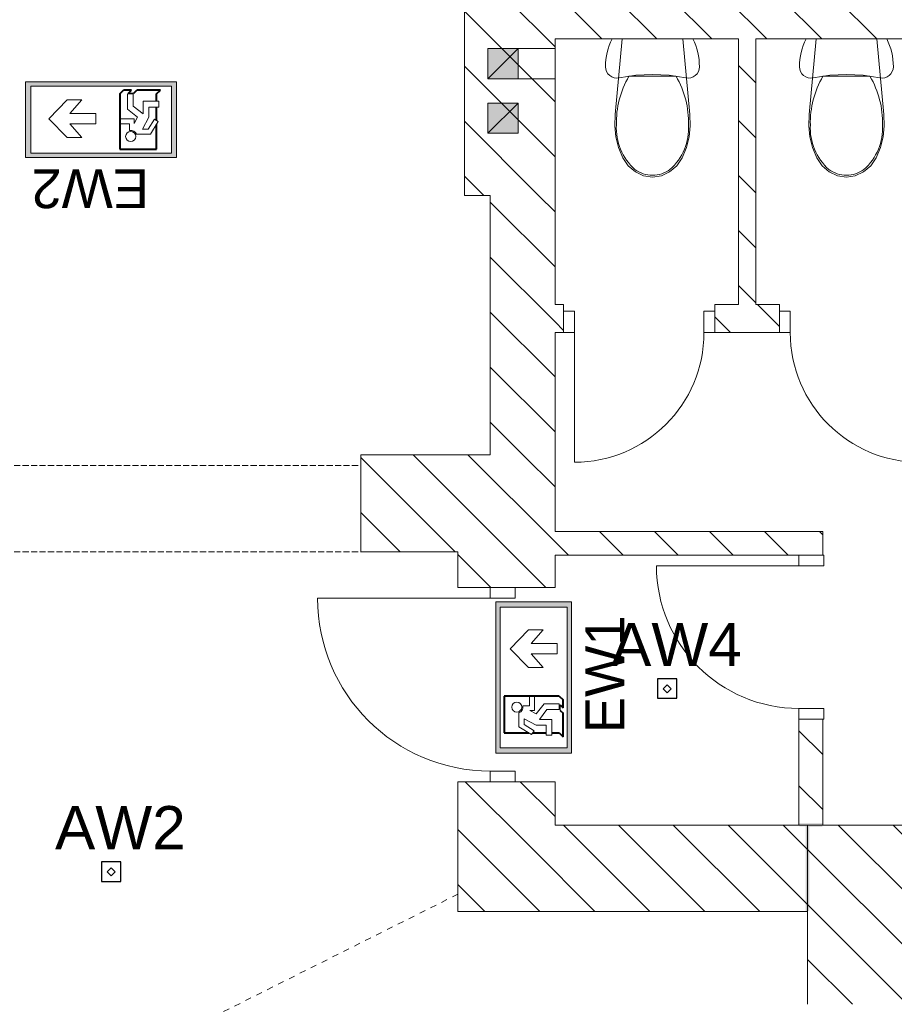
# Model space of a CAD drawing. Header units: millimetres. Extents: x -146116 to 602001, y -318793 to 100489.
# Tile 44 of 100: x 331214 to 335266, y -102036 to -97477. Entities that reach past the tile are written whole.
import ezdxf
from ezdxf.enums import TextEntityAlignment as Align

# ---------------------------------------------------------------- set-up
doc = ezdxf.new("R2010")
doc.units = ezdxf.units.MM
doc.header["$LTSCALE"] = 0.1
doc.header["$MEASUREMENT"] = 0
doc.linetypes.add('eks Rzut piętra I$0$Krawędzie ukryte', pattern=[391.222223, 282.222223, -109])
doc.linetypes.add('eks Rzut piętra I$0$Przerywana', pattern=[564.444447, 282.222223, -282.222223])
for name, color, linetype, lineweight in [('eks Rzut piętra I$0$Nowe_320-W Umeblowanie_Nr_pióra__6', 8, 'Continuous', 13), ('eks Rzut piętra I$0$poziom_2 (1)_6_0_Nr_pióra__1_Nr_pióra__7', 8, 'Continuous', 18), ('eks Rzut piętra I$0$poziom_2 (1)_6_0_Nr_pióra__81_Nr_pióra__6', 8, 'Continuous', 18), ('eks Rzut piętra I$0$poziom_2 (1)_6_2D - Ogólne_Nr_pióra__1_Nr_pióra__7', 8, 'Continuous', 18), ('eks Rzut piętra I$0$poziom_2 (1)_6_2D - Ogólne_Nr_pióra__7_Nr_pióra__7', 8, 'Continuous', 18), ('eks Rzut piętra I$0$poziom_2 (1)_6_Drzwi ArchiCAD_Nr_pióra__27_Nr_pióra__7', 8, 'Continuous', 18), ('eks Rzut piętra I$0$poziom_2 (1)_6_Drzwi ArchiCAD_Nr_pióra__81_Nr_pióra__6', 8, 'Continuous', 18), ('eks Rzut piętra I$0$poziom_2 (1)_6_Konstrukcja - Belki_Nr_pióra__1_Nr_pióra__7', 8, 'Continuous', 18), ('eks Rzut piętra I$0$poziom_2 (1)_6_Konstrukcja - Ściany zew_Nr_pióra__107_Nr_pióra__12', 8, 'Continuous', 18), ('eks Rzut piętra I$0$poziom_2 (1)_6_Konstrukcja - Ściany zew_Nr_pióra__27_Nr_pióra__7', 8, 'Continuous', 18), ('Oświetlenie ewakuacyjne', 3, 'Continuous', 20)]:
    doc.layers.add(name, color=color, linetype=linetype, lineweight=lineweight)
for name, color, linetype in [('eks Rzut piętra I$0$poziom_2 (1)_6_2D - Ogólne_Nr_pióra__19', 8, 'Continuous'), ('LUXIONA', 92, 'Continuous'), ('REWIZJA_1', 6, 'Continuous')]:
    doc.layers.add(name, color=color, linetype=linetype)
doc.styles.add('ARIAL', font='arial.ttf')
doc.styles.add('eks Rzut piętra I$0$GENERATED_STYLE_1', font='arial.ttf')
doc.styles.add('Malanow_1_100', font='isocpeur.ttf')
pattern_1 = [(135, (247705.95, -72963.92), (127.2792, 127.2792), [])]

# ---------------------------------------------------------------- blocks, each defined once
blk = doc.blocks.new('eks Rzut piętra I')
at = {"layer": 'eks Rzut piętra I$0$poziom_2 (1)_6_2D - Ogólne_Nr_pióra__19', "linetype": 'Continuous', "lineweight": 0}
for points in [[(241750.2, -59033.3), (241610.2, -59033.3), (241610.2, -59173.3), (241750.2, -59173.3)], [(241750.2, -59285.8), (241610.2, -59285.8), (241610.2, -59425.8), (241750.2, -59425.8)], [(243081.7, -63027.6), (243099.1, -63027.6), (243099.1, -62635.9), (243159.8, -62635.9), (243159.8, -62620.6), (243052, -62620.6), (243052, -62635.4), (243081.7, -62635.4)]]:
    blk.add_hatch(color=256, dxfattribs=at).paths.add_polyline_path(points)
at = {"layer": 'eks Rzut piętra I$0$poziom_2 (1)_6_Konstrukcja - Ściany zew_Nr_pióra__107_Nr_pióra__12', "linetype": 'Continuous', "lineweight": 18}
h = blk.add_hatch(dxfattribs=at)
h.set_pattern_fill('BLOCZKI_CERAMICZNE_0006', color=256, angle=270, style=0, pattern_type=2)
h.set_pattern_definition(pattern_1)
h.paths.add_polyline_path([(241920.9, -59713.9), (241920.9, -58283.9), (241500.9, -58283.9), (241500.9, -59713.9)])
h = blk.add_hatch(dxfattribs=at)
h.set_pattern_fill('BLOCZKI_CERAMICZNE_0006', color=256, angle=270, style=0, pattern_type=2)
h.set_pattern_definition(pattern_1)
h.paths.add_polyline_path([(241920.9, -58538.9), (241920.9, -58988.9), (243700.9, -58988.9), (243700.9, -58538.9)])
h = blk.add_hatch(dxfattribs=at)
h.set_pattern_fill('BLOCZKI_CERAMICZNE_0006', color=256, angle=270, style=0, pattern_type=2)
h.set_pattern_definition(pattern_1)
h.paths.add_polyline_path([(242850.9, -60218.9), (242850.9, -58988.9), (242770.9, -58988.9), (242770.9, -60218.9)])
h = blk.add_hatch(dxfattribs=at)
h.set_pattern_fill('BLOCZKI_CERAMICZNE_0006', color=256, angle=270, style=0, pattern_type=2)
h.set_pattern_definition(pattern_1)
h.paths.add_polyline_path([(241920.9, -60913.9), (241920.9, -59713.9), (241620.9, -59713.9), (241620.9, -60913.9)])
h = blk.add_hatch(dxfattribs=at)
h.set_pattern_fill('BLOCZKI_CERAMICZNE_0006', color=256, angle=270, style=0, pattern_type=2)
h.set_pattern_definition(pattern_1)
h.paths.add_polyline_path([(241920.9, -60348.9), (241960.9, -60348.9), (241960.9, -60218.9), (241920.9, -60218.9)])
h = blk.add_hatch(dxfattribs=at)
h.set_pattern_fill('BLOCZKI_CERAMICZNE_0006', color=256, angle=270, style=0, pattern_type=2)
h.set_pattern_definition(pattern_1)
h.paths.add_polyline_path([(242660.9, -60218.9), (242660.9, -60348.9), (242960.9, -60348.9), (242960.9, -60218.9)])
h = blk.add_hatch(dxfattribs=at)
h.set_pattern_fill('BLOCZKI_CERAMICZNE_0006', color=256, angle=270, style=0, pattern_type=2)
h.set_pattern_definition(pattern_1)
h.paths.add_polyline_path([(241020.9, -61363.9), (241470.9, -61363.9), (241470.9, -60913.9), (241020.9, -60913.9)])
h = blk.add_hatch(dxfattribs=at)
h.set_pattern_fill('BLOCZKI_CERAMICZNE_0006', color=256, angle=270, style=0, pattern_type=2)
h.set_pattern_definition(pattern_1)
h.paths.add_polyline_path([(241470.9, -61528.9), (241920.9, -61528.9), (241920.9, -60913.9), (241470.9, -60913.9)])
h = blk.add_hatch(dxfattribs=at)
h.set_pattern_fill('BLOCZKI_CERAMICZNE_0006', color=256, angle=270, style=0, pattern_type=2)
h.set_pattern_definition(pattern_1)
h.paths.add_polyline_path([(241920.9, -61378.9), (243050.9, -61378.9), (243160.9, -61268.9), (241920.9, -61268.9)])
h = blk.add_hatch(dxfattribs=at)
h.set_pattern_fill('BLOCZKI_CERAMICZNE_0006', color=256, angle=270, style=0, pattern_type=2)
h.set_pattern_definition(pattern_1)
h.paths.add_polyline_path([(243160.9, -61268.9), (243050.9, -61378.9), (243160.9, -61378.9)])
h = blk.add_hatch(dxfattribs=at)
h.set_pattern_fill('BLOCZKI_CERAMICZNE_0006', color=256, angle=270, style=0, pattern_type=2)
h.set_pattern_definition(pattern_1)
h.paths.add_polyline_path([(243050.9, -62628.9), (243160.9, -62628.9), (243160.9, -62138.9), (243050.9, -62138.9)])
h = blk.add_hatch(dxfattribs=at)
h.set_pattern_fill('BLOCZKI_CERAMICZNE_0006', color=256, angle=270, style=0, pattern_type=2)
h.set_pattern_definition(pattern_1)
h.paths.add_polyline_path([(241470.9, -62428.9), (241470.9, -63028.9), (241920.9, -62628.9), (241920.9, -62428.9)])
h = blk.add_hatch(dxfattribs=at)
h.set_pattern_fill('BLOCZKI_CERAMICZNE_0006', color=256, angle=270, style=0, pattern_type=2)
h.set_pattern_definition(pattern_1)
h.paths.add_polyline_path([(243090.9, -62628.9), (241920.9, -62628.9), (241470.9, -63028.9), (243090.9, -63028.9)])
h = blk.add_hatch(dxfattribs=at)
h.set_pattern_fill('BLOCZKI_CERAMICZNE_0006', color=256, angle=270, style=0, pattern_type=2)
h.set_pattern_definition(pattern_1)
h.paths.add_polyline_path([(244420.9, -63093.9), (244420.9, -62943.9), (244390.9, -62943.9), (244390.9, -62628.9), (243090.9, -62628.9), (243675.9, -63093.9)])
h = blk.add_hatch(dxfattribs=at)
h.set_pattern_fill('BLOCZKI_CERAMICZNE_0006', color=256, angle=270, style=0, pattern_type=2)
h.set_pattern_definition(pattern_1)
h.paths.add_polyline_path([(243675.9, -63488.9), (243675.9, -63093.9), (243090.9, -62628.9), (243090.9, -63458.9), (243525.9, -63458.9), (243525.9, -63488.9)])
at = {"layer": 'eks Rzut piętra I$0$poziom_2 (1)_6_0_Nr_pióra__1_Nr_pióra__7', "linetype": 'eks Rzut piętra I$0$Przerywana', "lineweight": 18, "flags": 128}
blk.add_lwpolyline([(241470.9, -62948.9), (239840.9, -63765.3), (239840.9, -66063.9)], dxfattribs=at)
at = {"layer": 'eks Rzut piętra I$0$poziom_2 (1)_6_0_Nr_pióra__81_Nr_pióra__6', "linetype": 'Continuous', "lineweight": 18}
for p, q in [((242185.6, -58988.9), (242178.5, -59004)), ((242559.2, -58988.9), (242185.6, -58988.9)), ((242231.4, -58988.9), (242199, -59339.3)), ((242513.4, -58988.9), (242231.4, -58988.9)), ((242545.7, -59339.3), (242513.4, -58988.9)), ((242566.3, -59004), (242559.2, -58988.9)), ((243084.2, -58988.9), (243077.1, -59004)), ((243457.7, -58988.9), (243084.2, -58988.9)), ((243130, -58988.9), (243097.6, -59339.3)), ((243411.9, -58988.9), (243130, -58988.9)), ((243444.3, -59339.3), (243411.9, -58988.9)), ((243464.8, -59004), (243457.7, -58988.9)), ((242167, -59035.3), (242162.7, -59051.3)), ((242172.3, -59019.5), (242167, -59035.3)), ((242178.5, -59004), (242172.3, -59019.5)), ((242572.5, -59019.5), (242566.3, -59004)), ((242577.8, -59035.3), (242572.5, -59019.5)), ((242582.1, -59051.3), (242577.8, -59035.3)), ((243065.6, -59035.3), (243061.2, -59051.3)), ((243070.9, -59019.5), (243065.6, -59035.3)), ((243077.1, -59004), (243070.9, -59019.5)), ((243471, -59019.5), (243464.8, -59004)), ((243476.3, -59035.3), (243471, -59019.5)), ((243480.7, -59051.3), (243476.3, -59035.3)), ((242156.8, -59084.1), (242155.4, -59100.7)), ((242159.3, -59067.7), (242156.8, -59084.1)), ((242162.7, -59051.3), (242159.3, -59067.7)), ((242585.5, -59067.7), (242582.1, -59051.3)), ((242587.9, -59084.1), (242585.5, -59067.7)), ((242589.4, -59100.7), (242587.9, -59084.1)), ((243055.4, -59084.1), (243053.9, -59100.7)), ((243057.8, -59067.7), (243055.4, -59084.1)), ((243061.2, -59051.3), (243057.8, -59067.7)), ((243484.1, -59067.7), (243480.7, -59051.3)), ((243486.5, -59084.1), (243484.1, -59067.7)), ((243488, -59100.7), (243486.5, -59084.1)), ((242155.4, -59100.7), (242154.9, -59117.4)), ((242154.9, -59117.4), (242156.2, -59128.9)), ((242156.2, -59128.9), (242160, -59139.9)), ((242584.8, -59139.9), (242588.6, -59128.9)), ((242588.6, -59128.9), (242589.9, -59117.4)), ((242589.9, -59117.4), (242589.4, -59100.7)), ((243053.9, -59100.7), (243053.4, -59117.4)), ((243053.4, -59117.4), (243054.7, -59128.9)), ((243054.7, -59128.9), (243058.5, -59139.9)), ((243483.4, -59139.9), (243487.2, -59128.9)), ((243487.2, -59128.9), (243488.4, -59117.4)), ((243488.4, -59117.4), (243488, -59100.7)), ((242160, -59139.9), (242166.1, -59149.8)), ((242166.1, -59149.8), (242174.2, -59158.1)), ((242174.2, -59158.1), (242183.9, -59164.4)), ((242183.9, -59164.4), (242194.8, -59168.4)), ((242194.8, -59168.4), (242206.3, -59169.9)), ((242206.3, -59169.9), (242217.9, -59168.9)), ((242217.9, -59168.9), (242256.2, -59162.1)), ((242256.2, -59162.1), (242294.8, -59157.2)), ((242372.4, -59162), (242263.5, -59162)), ((242294.8, -59157.2), (242333.5, -59154.3)), ((242333.5, -59154.3), (242372.4, -59153.3)), ((242372.4, -59153.3), (242411.3, -59154.3)), ((242481.3, -59162), (242372.4, -59162)), ((242411.3, -59154.3), (242450, -59157.2)), ((242450, -59157.2), (242488.6, -59162.1)), ((242481.3, -59162), (242481.3, -59161.9)), ((242488.6, -59162.1), (242526.9, -59168.9)), ((242526.9, -59168.9), (242538.5, -59169.9)), ((242538.5, -59169.9), (242550, -59168.4)), ((242550, -59168.4), (242560.9, -59164.4)), ((242560.9, -59164.4), (242570.6, -59158.1)), ((242570.6, -59158.1), (242578.7, -59149.8)), ((242578.7, -59149.8), (242584.8, -59139.9)), ((243058.5, -59139.9), (243064.6, -59149.8)), ((243064.6, -59149.8), (243072.7, -59158.1)), ((243072.7, -59158.1), (243082.5, -59164.4)), ((243082.5, -59164.4), (243093.4, -59168.4)), ((243093.4, -59168.4), (243104.9, -59169.9)), ((243104.9, -59169.9), (243116.4, -59168.9)), ((243116.4, -59168.9), (243154.7, -59162.1)), ((243154.7, -59162.1), (243193.3, -59157.2)), ((243270.9, -59162), (243162, -59162)), ((243193.3, -59157.2), (243232.1, -59154.3)), ((243232.1, -59154.3), (243270.9, -59153.3)), ((243270.9, -59153.3), (243309.8, -59154.3)), ((243379.9, -59162), (243270.9, -59162)), ((243309.8, -59154.3), (243348.6, -59157.2)), ((243348.6, -59157.2), (243387.2, -59162.1)), ((243379.9, -59162), (243379.9, -59161.9)), ((243387.2, -59162.1), (243425.4, -59168.9)), ((243425.4, -59168.9), (243437, -59169.9)), ((243437, -59169.9), (243448.5, -59168.4)), ((243448.5, -59168.4), (243459.4, -59164.4)), ((243459.4, -59164.4), (243469.2, -59158.1)), ((243469.2, -59158.1), (243477.3, -59149.8)), ((243477.3, -59149.8), (243483.4, -59139.9)), ((242199, -59339.3), (242197.5, -59391)), ((242547.3, -59391), (242545.7, -59339.3)), ((243097.6, -59339.3), (243096, -59391)), ((243445.9, -59391), (243444.3, -59339.3)), ((242197.5, -59391), (242203, -59442.3)), ((242205.4, -59386.9), (242205.4, -59386.9)), ((242539.4, -59386.9), (242539.4, -59386.9)), ((242541.8, -59442.3), (242547.3, -59391)), ((243096, -59391), (243101.5, -59442.3)), ((243103.9, -59386.9), (243103.9, -59386.9)), ((243438, -59386.9), (243438, -59386.9)), ((243440.4, -59442.3), (243445.9, -59391)), ((242203, -59442.3), (242215.4, -59492.1)), ((242529.4, -59492.1), (242541.8, -59442.3)), ((243101.5, -59442.3), (243113.9, -59492.1)), ((243428, -59492.1), (243440.4, -59442.3)), ((242215.4, -59492.1), (242234.4, -59539)), ((242510.4, -59539), (242529.4, -59492.1)), ((243113.9, -59492.1), (243133, -59539)), ((243408.9, -59539), (243428, -59492.1)), ((242234.4, -59539), (242260, -59576.2)), ((242484.8, -59576.2), (242510.4, -59539)), ((243133, -59539), (243158.5, -59576.2)), ((243383.3, -59576.2), (243408.9, -59539)), ((242260, -59576.2), (242293, -59604.7)), ((242451.7, -59604.7), (242484.8, -59576.2)), ((243158.5, -59576.2), (243191.6, -59604.7)), ((243350.3, -59604.7), (243383.3, -59576.2)), ((242291.3, -59593.5), (242291.3, -59593.4)), ((242293, -59604.7), (242331.3, -59622.7)), ((242331.3, -59622.7), (242372.4, -59628.9)), ((242372.4, -59620.3), (242372.4, -59620.3)), ((242372.4, -59628.9), (242413.4, -59622.7)), ((242413.4, -59622.7), (242451.7, -59604.7)), ((242453.5, -59593.5), (242453.5, -59593.5)), ((243189.9, -59593.5), (243189.9, -59593.4)), ((243191.6, -59604.7), (243229.9, -59622.7)), ((243229.9, -59622.7), (243270.9, -59628.9)), ((243270.9, -59620.3), (243270.9, -59620.3)), ((243270.9, -59628.9), (243312, -59622.7)), ((243312, -59622.7), (243350.3, -59604.7)), ((243352, -59593.5), (243352, -59593.5))]:
    blk.add_line(p, q, dxfattribs=at)
for centre, radius, start, end in [((242630.5, -59376.9), 425.4, 149.6518, 181.3539), ((242114.3, -59376.9), 425.4, 358.6461, 30.3482), ((243529, -59376.9), 425.4, 149.6518, 181.3539), ((243012.9, -59376.9), 425.4, 358.6461, 30.3482), ((242461.9, -59401.2), 257, 176.8048, 228.4245), ((242282.9, -59401.2), 257, 311.5755, 3.1952), ((243360.4, -59401.2), 257, 176.8048, 228.4245), ((243181.5, -59401.2), 257, 311.5755, 3.1952), ((242373.2, -59481.7), 138.6, 233.7772, 269.6644), ((242371.6, -59481.7), 138.6, 270.3356, 306.2228), ((243271.8, -59481.7), 138.6, 233.7772, 269.6644), ((243270.1, -59481.7), 138.6, 270.3356, 306.2228)]:
    blk.add_arc(centre, radius, start, end, dxfattribs=at)
at = {"layer": 'eks Rzut piętra I$0$poziom_2 (1)_6_2D - Ogólne_Nr_pióra__1_Nr_pióra__7', "linetype": 'Continuous', "lineweight": 18}
for p, q in [((241750.2, -59033.3), (241920.9, -59033.3)), ((241750.2, -59173.3), (241920.9, -59173.3))]:
    blk.add_line(p, q, dxfattribs=at)
at = {"layer": 'eks Rzut piętra I$0$poziom_2 (1)_6_2D - Ogólne_Nr_pióra__1_Nr_pióra__7', "linetype": 'Continuous', "lineweight": 18, "flags": 128}
for points in [[(241750.2, -59033.3), (241750.2, -59173.3), (241610.2, -59173.3), (241610.2, -59033.3)], [(241750.2, -59285.8), (241750.2, -59425.8), (241610.2, -59425.8), (241610.2, -59285.8)]]:
    blk.add_lwpolyline(points, close=True, dxfattribs=at)
at = {"layer": 'eks Rzut piętra I$0$poziom_2 (1)_6_2D - Ogólne_Nr_pióra__7_Nr_pióra__7', "linetype": 'Continuous', "lineweight": 18}
for p, q in [((241750.2, -59033.3), (241610.2, -59173.3)), ((241750.2, -59285.8), (241610.2, -59425.8))]:
    blk.add_line(p, q, dxfattribs=at)
at = {"layer": 'eks Rzut piętra I$0$poziom_2 (1)_6_Drzwi ArchiCAD_Nr_pióra__27_Nr_pióra__7', "linetype": 'Continuous', "lineweight": 18}
for p, q in [((241960.9, -60348.9), (241960.9, -60248.9)), ((242660.9, -60348.9), (242660.9, -60248.9)), ((242960.9, -60348.9), (242960.9, -60248.9)), ((243050.9, -61378.9), (243160.9, -61378.9)), ((241620.9, -61528.9), (241735.9, -61528.9)), ((243050.9, -62138.9), (243160.9, -62138.9)), ((241620.9, -62428.9), (241735.9, -62428.9))]:
    blk.add_line(p, q, dxfattribs=at)
at = {"layer": 'eks Rzut piętra I$0$poziom_2 (1)_6_Drzwi ArchiCAD_Nr_pióra__81_Nr_pióra__6', "linetype": 'Continuous', "lineweight": 18}
for p, q in [((242010.9, -60248.9), (241960.9, -60248.9)), ((241960.9, -60248.9), (241960.9, -60348.9)), ((242010.9, -60348.9), (242010.9, -60248.9)), ((242660.9, -60248.9), (242610.9, -60248.9)), ((242610.9, -60248.9), (242610.9, -60348.9)), ((242660.9, -60348.9), (242660.9, -60248.9)), ((242960.9, -60248.9), (243010.9, -60248.9)), ((242960.9, -60348.9), (242960.9, -60248.9)), ((243010.9, -60248.9), (243010.9, -60348.9)), ((241960.9, -60348.9), (242010.9, -60348.9)), ((242010.9, -60348.9), (242010.9, -60948.9)), ((242610.9, -60348.9), (242660.9, -60348.9)), ((243010.9, -60348.9), (242960.9, -60348.9)), ((243050.9, -61378.9), (243050.9, -61428.9)), ((243165.9, -61378.9), (243050.9, -61378.9)), ((243165.9, -61428.9), (243165.9, -61378.9)), ((243050.9, -61428.9), (242390.9, -61428.9)), ((243050.9, -61428.9), (243165.9, -61428.9)), ((241620.9, -61528.9), (241620.9, -61578.9)), ((241735.9, -61528.9), (241620.9, -61528.9)), ((241735.9, -61578.9), (241735.9, -61528.9)), ((241620.9, -61578.9), (240820.9, -61578.9)), ((241620.9, -61578.9), (241735.9, -61578.9)), ((243165.9, -62088.9), (243050.9, -62088.9)), ((243050.9, -62088.9), (243050.9, -62138.9)), ((243165.9, -62138.9), (243165.9, -62088.9)), ((243050.9, -62138.9), (243165.9, -62138.9)), ((241735.9, -62378.9), (241620.9, -62378.9)), ((241620.9, -62378.9), (241620.9, -62428.9)), ((241735.9, -62428.9), (241735.9, -62378.9)), ((241620.9, -62428.9), (241735.9, -62428.9))]:
    blk.add_line(p, q, dxfattribs=at)
for centre, radius, start, end in [((242010.9, -60348.9), 600, 270, 0), ((243610.9, -60348.9), 600, 180, 270), ((243050.9, -61428.9), 660, 180, 270), ((241620.9, -61578.9), 800, 180, 270)]:
    blk.add_arc(centre, radius, start, end, dxfattribs=at)
at = {"layer": 'eks Rzut piętra I$0$poziom_2 (1)_6_Konstrukcja - Belki_Nr_pióra__1_Nr_pióra__7', "linetype": 'eks Rzut piętra I$0$Krawędzie ukryte', "lineweight": 18}
for p, q in [((233820.9, -60963.9), (241020.9, -60963.9)), ((241020.9, -61363.9), (241020.9, -60963.9)), ((233820.9, -61363.9), (241020.9, -61363.9))]:
    blk.add_line(p, q, dxfattribs=at)
at = {"layer": 'eks Rzut piętra I$0$poziom_2 (1)_6_Konstrukcja - Ściany zew_Nr_pióra__27_Nr_pióra__7', "linetype": 'Continuous', "lineweight": 18}
for p, q in [((241960.9, -60248.9), (241960.9, -60218.9)), ((242660.9, -60248.9), (242660.9, -60218.9)), ((242960.9, -60248.9), (242960.9, -60218.9)), ((241960.9, -60348.9), (241960.9, -60248.9)), ((242660.9, -60348.9), (242660.9, -60248.9)), ((242960.9, -60348.9), (242960.9, -60248.9)), ((243050.9, -61378.9), (243160.9, -61378.9)), ((241470.9, -61528.9), (241620.9, -61528.9)), ((241620.9, -61528.9), (241735.9, -61528.9)), ((241735.9, -61528.9), (241920.9, -61528.9)), ((243050.9, -62138.9), (243160.9, -62138.9)), ((241470.9, -62428.9), (241620.9, -62428.9)), ((241620.9, -62428.9), (241735.9, -62428.9)), ((241735.9, -62428.9), (241920.9, -62428.9))]:
    blk.add_line(p, q, dxfattribs=at)
at = {"layer": 'eks Rzut piętra I$0$poziom_2 (1)_6_Konstrukcja - Ściany zew_Nr_pióra__27_Nr_pióra__7', "linetype": 'Continuous', "lineweight": 18, "flags": 128}
for points in [[(241500.9, -58283.9), (241500.9, -59713.9)], [(241920.9, -58988.9), (242770.9, -58988.9)], [(241920.9, -59713.9), (241920.9, -58988.9)], [(242770.9, -58988.9), (242770.9, -60218.9)], [(242850.9, -58988.9), (243700.9, -58988.9)], [(242850.9, -60218.9), (242850.9, -58988.9)], [(241500.9, -59713.9), (241620.9, -59713.9)], [(241620.9, -59713.9), (241620.9, -60913.9)], [(241920.9, -60218.9), (241920.9, -59713.9)], [(241960.9, -60218.9), (241920.9, -60218.9)], [(242770.9, -60218.9), (242660.9, -60218.9)], [(242960.9, -60218.9), (242850.9, -60218.9)], [(241920.9, -60913.9), (241920.9, -60348.9)], [(241920.9, -60348.9), (241960.9, -60348.9)], [(242660.9, -60348.9), (242960.9, -60348.9)], [(241470.9, -60913.9), (241020.9, -60913.9)], [(241020.9, -60913.9), (241020.9, -61363.9)], [(241620.9, -60913.9), (241470.9, -60913.9)], [(241920.9, -61268.9), (241920.9, -60913.9)], [(243160.9, -61268.9), (241920.9, -61268.9)], [(243160.9, -61378.9), (243160.9, -61268.9)], [(241020.9, -61363.9), (241470.9, -61363.9)], [(241470.9, -61363.9), (241470.9, -61528.9)], [(241920.9, -61528.9), (241920.9, -61378.9)], [(241920.9, -61378.9), (243050.9, -61378.9)], [(243050.9, -62138.9), (243050.9, -62628.9)], [(243160.9, -62628.9), (243160.9, -62138.9)], [(241470.9, -62428.9), (241470.9, -63028.9)], [(241920.9, -62628.9), (241920.9, -62428.9)], [(243090.9, -62628.9), (241920.9, -62628.9)], [(243050.9, -62628.9), (243160.9, -62628.9)], [(243090.9, -63028.9), (243090.9, -62628.9)], [(244390.9, -62628.9), (243090.9, -62628.9)], [(243090.9, -62628.9), (243090.9, -63458.9)], [(241470.9, -63028.9), (243090.9, -63028.9)]]:
    blk.add_lwpolyline(points, dxfattribs=at)
at = {"layer": 'eks Rzut piętra I$0$Nowe_320-W Umeblowanie_Nr_pióra__6', "linetype": 'Continuous', "lineweight": 13, "style": 'eks Rzut piętra I$0$GENERATED_STYLE_1'}
blk.add_attdef('Hydrant', text='', height=120, rotation=180, dxfattribs=at).set_placement((238684.1, -61499.3), align=Align.MIDDLE_CENTER)
blk = doc.blocks.new('DB')
at = {"layer": 'Oświetlenie ewakuacyjne', "linetype": 'ByBlock'}
h = blk.add_hatch(color=256, dxfattribs=at)
h.paths.add_polyline_path([(-0.92, 34.23), (69.08, 34.23), (69.08, -0.77), (-0.92, -0.77)])
h.paths.add_polyline_path([(1.54, 32.26), (66.63, 32.26), (66.63, 1.21), (1.54, 1.21)], flags=16)
at = {"layer": 'Oświetlenie ewakuacyjne', "lineweight": 40}
for p, q in [((42.7, 30.38), (59.77, 30.38)), ((42.7, 15.91), (42.7, 30.38)), ((59.77, 30.38), (59.77, 18.95)), ((42.7, 4.82), (42.7, 16.29)), ((59.77, 17.11), (59.77, 10.93)), ((42.7, 4.82), (44.51, 3.02)), ((59.77, 8.22), (59.77, 4.82)), ((59.77, 4.82), (61.58, 3.02)), ((48.13, 3.02), (44.51, 3.02)), ((46.75, 4.39), (48.13, 3.02)), ((49.31, 4.39), (50.69, 3.02)), ((61.58, 3.02), (50.69, 3.02))]:
    blk.add_line(p, q, dxfattribs=at)
at = {"layer": 'Oświetlenie ewakuacyjne'}
for p, q in [((9.88, 16.28), (18.37, 24.97)), ((18.37, 24.97), (25.13, 24.97)), ((25.13, 24.97), (19.61, 18.7)), ((57, 23.48), (50.5, 23.49)), ((60.56, 17.65), (57, 23.48)), ((19.61, 18.7), (31.61, 18.7)), ((31.61, 18.7), (31.61, 13.87)), ((47.27, 18.64), (42.7, 18.64)), ((47.27, 21.68), (47.27, 18.64)), ((49.38, 16.28), (49.38, 18.44)), ((49.38, 18.44), (50.94, 15.55)), ((56.23, 15.6), (53.21, 21.11)), ((53.21, 21.11), (55.91, 21.11)), ((55.91, 21.11), (58.82, 16.48)), ((18.37, 7.59), (9.88, 16.28)), ((31.61, 13.87), (19.61, 13.87)), ((19.61, 13.87), (25.13, 7.59)), ((42.7, 16.29), (49.38, 16.28)), ((50.94, 15.55), (46.32, 11.89)), ((48.88, 10.54), (53.52, 13.99)), ((53.52, 13.99), (53.51, 8.22)), ((56.23, 10.93), (56.23, 15.6)), ((58.82, 16.48), (60.56, 17.65)), ((46.32, 11.89), (46.32, 4.82)), ((48.88, 4.82), (48.88, 10.54)), ((60.79, 10.93), (56.23, 10.93)), ((60.78, 8.22), (60.79, 10.93)), ((25.13, 7.59), (18.37, 7.59)), ((46.32, 4.82), (48.88, 4.82)), ((53.51, 8.22), (60.78, 8.22)), ((46.75, 4.39), (49.31, 4.39))]:
    blk.add_line(p, q, dxfattribs=at)
for points in [[(-0.92, 34.23), (69.08, 34.23), (69.08, -0.77), (-0.92, -0.77)], [(1.54, 32.26), (66.63, 32.26), (66.63, 1.21), (1.54, 1.21)]]:
    blk.add_lwpolyline(points, close=True, dxfattribs=at)
blk.add_circle((47.8, 24.52), 2.34, dxfattribs=at)
blk.add_arc((47.8, 24.52), 2.88, 259.4003, 339.1396, dxfattribs=at)
blk = doc.blocks.new('*U36')
at = {"layer": 'Oświetlenie ewakuacyjne', "linetype": 'ByBlock', "xscale": -1}
blk.add_blockref('DB', (69.08, 0.76), dxfattribs=at)
at = {"layer": 'Oświetlenie ewakuacyjne', "insert": (12.75, 58.46), "char_height": 18, "attachment_point": 1, "style": 'Malanow_1_100'}
blk.add_mtext_dynamic_manual_height_columns('{\\fArial|b0|i0|c238|p34;EW2}', width=42.9792, gutter_width=669.53, heights=[0], dxfattribs=at)
blk = doc.blocks.new('LUXIONA - LVNO')
at = {"layer": 'LUXIONA', "color": 1, "lineweight": -2}
for p, q in [((9, 9), (0, 9)), ((0, 9), (0, 0)), ((9, 0), (9, 9)), ((0, 0), (9, 0))]:
    blk.add_line(p, q, dxfattribs=at)
blk.add_lwpolyline([(4.48, 6.3), (2.62, 4.45), (4.48, 2.6), (6.33, 4.45)], close=True, dxfattribs=at)
at = {"layer": 'LUXIONA', "color": 1, "style": 'ARIAL', "flags": 4}
for tag, p in [('TYP', (-13.79, 32.2, -23.7)), ('OBW', (-19.09, -28.02, -23.7))]:
    blk.add_attdef(tag, p, '', height=20, dxfattribs=at)
blk = doc.blocks.new('DG')
at = {"layer": 'Oświetlenie ewakuacyjne', "linetype": 'ByBlock'}
h = blk.add_hatch(color=256, dxfattribs=at)
h.paths.add_polyline_path([(-0.92, 34.23), (69.08, 34.23), (69.08, -0.77), (-0.92, -0.77)])
h.paths.add_polyline_path([(1.54, 32.26), (66.63, 32.26), (66.63, 1.21), (1.54, 1.21)], flags=16)
at = {"layer": 'Oświetlenie ewakuacyjne'}
for p, q in [((12.09, 19.05), (20.78, 27.53)), ((20.78, 27.53), (29.47, 19.05)), ((57, 23.48), (50.5, 23.49)), ((60.56, 17.65), (57, 23.48)), ((12.09, 12.28), (12.09, 19.05)), ((29.47, 19.05), (29.47, 12.28)), ((47.27, 18.64), (42.7, 18.64)), ((42.7, 18.64), (42.7, 16.29)), ((47.27, 21.68), (47.27, 18.64)), ((49.38, 16.28), (49.38, 18.44)), ((49.38, 18.44), (50.94, 15.55)), ((56.23, 15.6), (53.21, 21.11)), ((53.21, 21.11), (55.91, 21.11)), ((55.91, 21.11), (58.82, 16.48)), ((18.37, 17.8), (12.09, 12.28)), ((18.37, 5.81), (18.37, 17.8)), ((29.47, 12.28), (23.19, 17.8)), ((23.19, 17.8), (23.19, 5.81)), ((42.7, 16.29), (49.38, 16.28)), ((50.94, 15.55), (46.32, 11.89)), ((48.88, 10.54), (53.52, 13.99)), ((53.52, 13.99), (53.51, 8.22)), ((56.23, 10.93), (56.23, 15.6)), ((58.82, 16.48), (60.56, 17.65)), ((46.32, 11.89), (46.32, 4.82)), ((48.88, 4.82), (48.88, 10.54)), ((60.79, 10.93), (56.23, 10.93)), ((60.78, 8.22), (60.79, 10.93)), ((23.19, 5.81), (18.37, 5.81)), ((46.32, 4.82), (48.88, 4.82)), ((53.51, 8.22), (60.78, 8.22)), ((46.75, 4.39), (49.31, 4.39))]:
    blk.add_line(p, q, dxfattribs=at)
at = {"layer": 'Oświetlenie ewakuacyjne', "lineweight": 40}
for p, q in [((42.7, 30.38), (59.77, 30.38)), ((42.7, 4.82), (42.7, 30.38)), ((59.77, 30.38), (59.77, 18.95)), ((59.77, 17.11), (59.77, 10.93)), ((42.7, 4.82), (44.51, 3.02)), ((59.77, 8.22), (59.77, 4.82)), ((59.77, 4.82), (61.58, 3.02)), ((48.13, 3.02), (44.51, 3.02)), ((46.75, 4.39), (48.13, 3.02)), ((49.31, 4.39), (50.69, 3.02)), ((61.58, 3.02), (50.69, 3.02))]:
    blk.add_line(p, q, dxfattribs=at)
at = {"layer": 'Oświetlenie ewakuacyjne'}
for points in [[(-0.92, 34.23), (69.08, 34.23), (69.08, -0.77), (-0.92, -0.77)], [(1.54, 32.26), (66.63, 32.26), (66.63, 1.21), (1.54, 1.21)]]:
    blk.add_lwpolyline(points, close=True, dxfattribs=at)
blk.add_circle((47.8, 24.52), 2.34, dxfattribs=at)
blk.add_arc((47.8, 24.52), 2.88, 259.4003, 339.1396, dxfattribs=at)
blk = doc.blocks.new('*U49')
at = {"layer": 'Oświetlenie ewakuacyjne', "color": 1, "linetype": 'ByBlock', "xscale": -1, "rotation": 359.9999999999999}
blk.add_blockref('DG', (69.08, 0.76), dxfattribs=at)
at = {"layer": 'Oświetlenie ewakuacyjne', "insert": (9.21, -6.52), "char_height": 18, "attachment_point": 1, "style": 'Malanow_1_100'}
blk.add_mtext_dynamic_manual_height_columns('{\\fArial|b0|i0|c238|p34;EW1}', width=42.9792, gutter_width=669.53, heights=[0], dxfattribs=at)

msp = doc.modelspace()

# ---------------------------------------------------------------- block references
at = {"layer": 'REWIZJA_1'}
msp.add_blockref('eks Rzut piętra I', (91773.1, -38577), dxfattribs=at)

# ---------------------------------------------------------------- next in the draw order: block references
at = {"layer": 'LUXIONA'}
ref = msp.add_blockref('LUXIONA - LVNO', (334168.9, -100618.9), dxfattribs=dict(at, xscale=10, yscale=10, zscale=10))
ref.add_attrib('TYP', 'AW4', (333954.1, -100469.9, -237), dxfattribs={"color": 1, "height": 200, "style": 'ARIAL'})
ref = msp.add_blockref('LUXIONA - LVNO', (331592.7, -101466.9), dxfattribs=dict(at, xscale=10, yscale=10, zscale=10))
ref.add_attrib('TYP', 'AW2', (331377.8, -101317.9, -237), dxfattribs={"color": 1, "height": 200, "style": 'ARIAL'})
at = {"layer": 'Oświetlenie ewakuacyjne', "linetype": 'ByBlock', "xscale": 10, "yscale": 10, "zscale": 10}
for name, p, rotation in [('*U36', (331941.1, -97764.8), 180), ('*U49', (333769.5, -100872.4), 89.99999999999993)]:
    msp.add_blockref(name, p, dxfattribs=dict(at, rotation=rotation))

doc.saveas('drawing.dxf')
